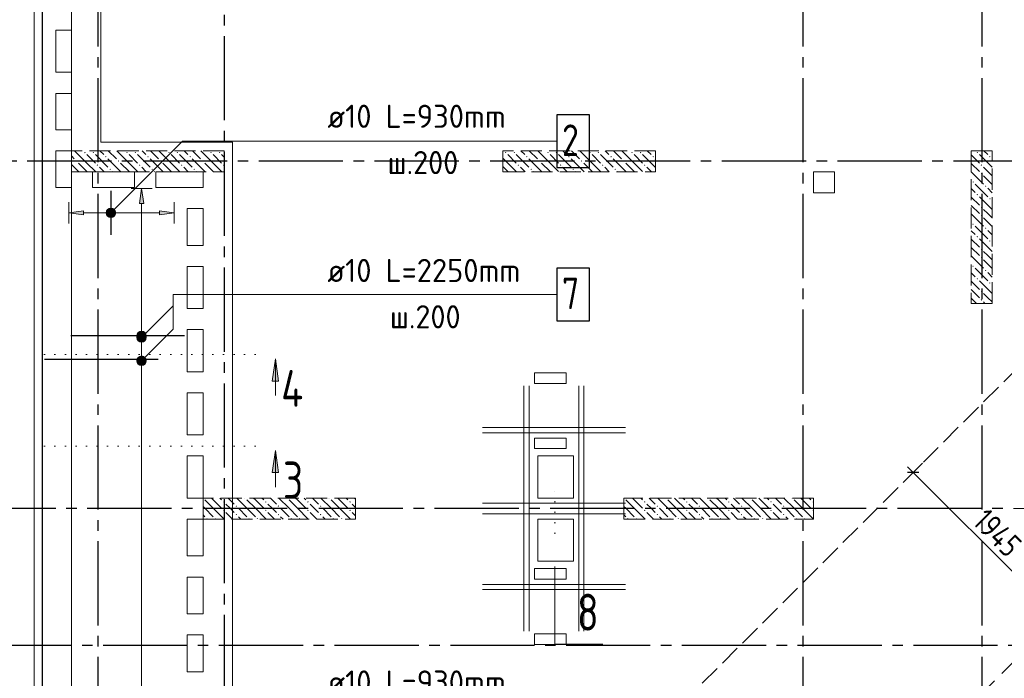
# Model space of a CAD drawing. Header units: millimetres. Extents: x 0 to 43617, y 0 to 59400.
# Tile 6 of 30: x 7182 to 16538, y 24218 to 30475. Entities that reach past the tile are written whole.
import ezdxf

# ---------------------------------------------------------------- set-up
doc = ezdxf.new("R2010")
doc.units = ezdxf.units.MM
for name, pattern in [('______2', [270, 200, -70]), ('______5', [1100, 800, -100, 100, -100]), ('______9', [100, 0, -100])]:
    doc.linetypes.add(name, pattern=pattern)
for name, color, linetype, lineweight in [('Standard', 7, 'Continuous', 25), ('ЖБ Пилон', 180, 'Continuous', 25), ('Обрамление П-обр. равн.', 7, 'Continuous', 25), ('Обрамление проемов стержнями', 7, 'Continuous', 25), ('Общий01', 7, 'Continuous', 13), ('Оси', 40, '______5', 18), ('Позиционная метка линия выноска', 7, 'Continuous', 13), ('Позиционная метка номер позиции', 7, 'Continuous', 13), ('Примечания', 7, 'Continuous', 25), ('Сечения символ', 7, 'Continuous', 25)]:
    doc.layers.add(name, color=color, linetype=linetype, lineweight=lineweight)
doc.layers.add('ЖБ Перекрытие верхний уровень', color=7, linetype='Continuous', lineweight=25, true_color=0xe0e0ff)
doc.styles.add('GOST 2.304-81', font='txt')
doc.styles.add('ISOCPEUR', font='txt')

msp = doc.modelspace()

# ---------------------------------------------------------------- hatches: boundary and pattern name
at = {"layer": 'ЖБ Пилон', "linetype": 'Continuous', "lineweight": 18, "transparency": 33554687}
for points in [[(7794.5, 29213.1), (7801, 29219.6), (7807.5, 29213.1), (7801, 29206.6)], [(7874.5, 29213.1), (7881, 29219.6), (7887.5, 29213.1), (7881, 29206.6)], [(8194.5, 29213.1), (8201, 29219.6), (8207.5, 29213.1), (8201, 29206.6)], [(8274.5, 29213.1), (8281, 29219.6), (8287.5, 29213.1), (8281, 29206.6)], [(8594.5, 29213.1), (8601, 29219.6), (8607.5, 29213.1), (8601, 29206.6)], [(8674.5, 29213.1), (8681, 29219.6), (8687.5, 29213.1), (8681, 29206.6)], [(8994.5, 29213.1), (9001, 29219.6), (9007.5, 29213.1), (9001, 29206.6)], [(9074.5, 29213.1), (9081, 29219.6), (9087.5, 29213.1), (9081, 29206.6)], [(11794.5, 29213.1), (11801, 29219.6), (11807.5, 29213.1), (11801, 29206.6)], [(11874.5, 29213.1), (11881, 29219.6), (11887.5, 29213.1), (11881, 29206.6)], [(12194.5, 29213.1), (12201, 29219.6), (12207.5, 29213.1), (12201, 29206.6)], [(12274.5, 29213.1), (12281, 29219.6), (12287.5, 29213.1), (12281, 29206.6)], [(12594.5, 29213.1), (12601, 29219.6), (12607.5, 29213.1), (12601, 29206.6)], [(12674.5, 29213.1), (12681, 29219.6), (12687.5, 29213.1), (12681, 29206.6)], [(12994.5, 29213.1), (13001, 29219.6), (13007.5, 29213.1), (13001, 29206.6)], [(13074.5, 29213.1), (13081, 29219.6), (13087.5, 29213.1), (13081, 29206.6)], [(16274.5, 29213.1), (16281, 29219.6), (16287.5, 29213.1), (16281, 29206.6)], [(7714.5, 29133.1), (7721, 29139.6), (7727.5, 29133.1), (7721, 29126.6)], [(7914.5, 29093.1), (7921, 29099.6), (7927.5, 29093.1), (7921, 29086.6)], [(7994.5, 29173.1), (8001, 29179.6), (8007.5, 29173.1), (8001, 29166.6)], [(8114.5, 29133.1), (8121, 29139.6), (8127.5, 29133.1), (8121, 29126.6)], [(8314.5, 29093.1), (8321, 29099.6), (8327.5, 29093.1), (8321, 29086.6)], [(8394.5, 29173.1), (8401, 29179.6), (8407.5, 29173.1), (8401, 29166.6)], [(8514.5, 29133.1), (8521, 29139.6), (8527.5, 29133.1), (8521, 29126.6)], [(8714.5, 29093.1), (8721, 29099.6), (8727.5, 29093.1), (8721, 29086.6)], [(8794.5, 29173.1), (8801, 29179.6), (8807.5, 29173.1), (8801, 29166.6)], [(8914.5, 29133.1), (8921, 29139.6), (8927.5, 29133.1), (8921, 29126.6)], [(9114.5, 29093.1), (9121, 29099.6), (9124, 29096.6), (9124, 29089.7), (9121, 29086.6)], [(11914.5, 29093.1), (11921, 29099.6), (11927.5, 29093.1), (11921, 29086.6)], [(11994.5, 29173.1), (12001, 29179.6), (12007.5, 29173.1), (12001, 29166.6)], [(12114.5, 29133.1), (12121, 29139.6), (12127.5, 29133.1), (12121, 29126.6)], [(12314.5, 29093.1), (12321, 29099.6), (12327.5, 29093.1), (12321, 29086.6)], [(12394.5, 29173.1), (12401, 29179.6), (12407.5, 29173.1), (12401, 29166.6)], [(12514.5, 29133.1), (12521, 29139.6), (12527.5, 29133.1), (12521, 29126.6)], [(12714.5, 29093.1), (12721, 29099.6), (12727.5, 29093.1), (12721, 29086.6)], [(12794.5, 29173.1), (12801, 29179.6), (12807.5, 29173.1), (12801, 29166.6)], [(12914.5, 29133.1), (12921, 29139.6), (12927.5, 29133.1), (12921, 29126.6)], [(13114.5, 29093.1), (13121, 29099.6), (13127.5, 29093.1), (13121, 29086.6)], [(13194.5, 29173.1), (13201, 29179.6), (13207.5, 29173.1), (13201, 29166.6)], [(16314.5, 29093.1), (16321, 29099.6), (16327.5, 29093.1), (16321, 29086.6)], [(16394.5, 29173.1), (16401, 29179.6), (16407.5, 29173.1), (16401, 29166.6)], [(8034.5, 29053.1), (8041, 29059.6), (8047.4, 29053.1), (8041, 29046.6)], [(8434.5, 29053.1), (8441, 29059.6), (8447.4, 29053.1), (8441, 29046.6)], [(8834.5, 29053.1), (8841, 29059.6), (8847.4, 29053.1), (8841, 29046.6)], [(12034.5, 29053.1), (12041, 29059.6), (12047.4, 29053.1), (12041, 29046.6)], [(12434.5, 29053.1), (12441, 29059.6), (12447.4, 29053.1), (12441, 29046.6)], [(12834.5, 29053.1), (12841, 29059.6), (12847.4, 29053.1), (12841, 29046.6)], [(16314.5, 29013.1), (16321, 29019.6), (16327.5, 29013.1), (16321, 29006.6)], [(16234.5, 28933.1), (16240.9, 28939.6), (16247.4, 28933.1), (16240.9, 28926.6)], [(16274.5, 28813.1), (16281, 28819.6), (16287.5, 28813.1), (16281, 28806.6)], [(16354.4, 28893.1), (16360.9, 28899.6), (16367.4, 28893.1), (16360.9, 28886.6)], [(16394.5, 28773.1), (16401, 28779.6), (16407.5, 28773.1), (16401, 28766.6)], [(16314.5, 28693.1), (16321, 28699.6), (16327.5, 28693.1), (16321, 28686.6)], [(16234.5, 28533.1), (16240.9, 28539.6), (16247.4, 28533.1), (16240.9, 28526.6)], [(16314.5, 28613.1), (16321, 28619.6), (16327.5, 28613.1), (16321, 28606.6)], [(16354.4, 28493.1), (16360.9, 28499.6), (16367.4, 28493.1), (16360.9, 28486.6)], [(16274.5, 28413.1), (16281, 28419.6), (16287.5, 28413.1), (16281, 28406.6)], [(16394.5, 28373.1), (16401, 28379.6), (16407.5, 28373.1), (16401, 28366.6)], [(16314.5, 28293.1), (16321, 28299.6), (16327.5, 28293.1), (16321, 28286.6)], [(16314.5, 28213.1), (16321, 28219.6), (16327.5, 28213.1), (16321, 28206.6)], [(16234.5, 28133.1), (16240.9, 28139.6), (16247.4, 28133.1), (16240.9, 28126.6)], [(16354.4, 28093.1), (16360.9, 28099.6), (16367.4, 28093.1), (16360.9, 28086.6)], [(16274.5, 28013.1), (16281, 28019.6), (16287.5, 28013.1), (16281, 28006.6)], [(16394.5, 27973.1), (16401, 27979.6), (16407.5, 27973.1), (16401, 27966.6)], [(16314.5, 27893.1), (16321, 27899.6), (16327.5, 27893.1), (16321, 27886.6)], [(16314.5, 27813.1), (16321, 27819.6), (16327.5, 27813.1), (16321, 27806.6)], [(8924.3, 25930), (8924, 25929.7), (8924, 25930)], [(9324.3, 25930), (9321, 25926.6), (9317.6, 25930)], [(9724.3, 25930), (9721, 25926.6), (9717.6, 25930)], [(10124.3, 25930), (10121, 25926.6), (10117.6, 25930)], [(12924.3, 25930), (12924, 25929.7), (12924, 25930)], [(13324.3, 25930), (13321, 25926.6), (13317.6, 25930)], [(13724.3, 25930), (13721, 25926.6), (13717.6, 25930)], [(14124.3, 25930), (14121, 25926.6), (14117.6, 25930)], [(14524.3, 25930), (14521, 25926.6), (14517.6, 25930)], [(9114.5, 25893.1), (9121, 25899.6), (9127.5, 25893.1), (9121, 25886.6)], [(9234.5, 25853.1), (9241, 25859.6), (9247.4, 25853.1), (9241, 25846.6)], [(9514.5, 25893.1), (9521, 25899.6), (9527.5, 25893.1), (9521, 25886.6)], [(9634.5, 25853.1), (9641, 25859.6), (9647.4, 25853.1), (9641, 25846.6)], [(9914.5, 25893.1), (9921, 25899.6), (9927.5, 25893.1), (9921, 25886.6)], [(10034.5, 25853.1), (10041, 25859.6), (10047.4, 25853.1), (10041, 25846.6)], [(10314.5, 25893.1), (10321, 25899.6), (10327.5, 25893.1), (10321, 25886.6)], [(13114.5, 25893.1), (13121, 25899.6), (13127.5, 25893.1), (13121, 25886.6)], [(13234.5, 25853.1), (13241, 25859.6), (13247.4, 25853.1), (13241, 25846.6)], [(13514.5, 25893.1), (13521, 25899.6), (13527.5, 25893.1), (13521, 25886.6)], [(13634.5, 25853.1), (13641, 25859.6), (13647.4, 25853.1), (13641, 25846.6)], [(13914.5, 25893.1), (13921, 25899.6), (13927.5, 25893.1), (13921, 25886.6)], [(14034.5, 25853.1), (14041, 25859.6), (14047.4, 25853.1), (14041, 25846.6)], [(14314.5, 25893.1), (14321, 25899.6), (14327.5, 25893.1), (14321, 25886.6)], [(14434.5, 25853.1), (14441, 25859.6), (14447.4, 25853.1), (14441, 25846.6)], [(14714.5, 25893.1), (14721, 25899.6), (14724, 25896.6), (14724, 25889.7), (14721, 25886.6)], [(8954.5, 25733.1), (8960.9, 25739.6), (8967.4, 25733.1), (8964.3, 25730), (8957.6, 25730)], [(9034.5, 25733.1), (9041, 25739.6), (9047.4, 25733.1), (9044.3, 25730), (9037.6, 25730)], [(9114.5, 25813.1), (9121, 25819.6), (9127.5, 25813.1), (9121, 25806.6)], [(9234.5, 25773.1), (9241, 25779.6), (9247.4, 25773.1), (9241, 25766.6)], [(9354.5, 25733.1), (9360.9, 25739.6), (9367.4, 25733.1), (9364.3, 25730), (9357.6, 25730)], [(9434.5, 25733.1), (9441, 25739.6), (9447.4, 25733.1), (9444.3, 25730), (9437.6, 25730)], [(9514.5, 25813.1), (9521, 25819.6), (9527.5, 25813.1), (9521, 25806.6)], [(9634.5, 25773.1), (9641, 25779.6), (9647.4, 25773.1), (9641, 25766.6)], [(9754.5, 25733.1), (9760.9, 25739.6), (9767.4, 25733.1), (9764.3, 25730), (9757.6, 25730)], [(9834.5, 25733.1), (9841, 25739.6), (9847.4, 25733.1), (9844.3, 25730), (9837.6, 25730)], [(9914.5, 25813.1), (9921, 25819.6), (9927.5, 25813.1), (9921, 25806.6)], [(10034.5, 25773.1), (10041, 25779.6), (10047.4, 25773.1), (10041, 25766.6)], [(10154.5, 25733.1), (10160.9, 25739.6), (10167.4, 25733.1), (10164.3, 25730), (10157.6, 25730)], [(10234.5, 25733.1), (10241, 25739.6), (10247.4, 25733.1), (10244.3, 25730), (10237.6, 25730)], [(10314.5, 25813.1), (10321, 25819.6), (10327.5, 25813.1), (10321, 25806.6)], [(12954.4, 25733.1), (12960.9, 25739.6), (12967.4, 25733.1), (12964.3, 25730), (12957.6, 25730)], [(13034.5, 25733.1), (13041, 25739.6), (13047.4, 25733.1), (13044.3, 25730), (13037.6, 25730)], [(13114.5, 25813.1), (13121, 25819.6), (13127.5, 25813.1), (13121, 25806.6)], [(13234.5, 25773.1), (13241, 25779.6), (13247.4, 25773.1), (13241, 25766.6)], [(13354.4, 25733.1), (13360.9, 25739.6), (13367.4, 25733.1), (13364.3, 25730), (13357.6, 25730)], [(13434.5, 25733.1), (13441, 25739.6), (13447.4, 25733.1), (13444.3, 25730), (13437.6, 25730)], [(13514.5, 25813.1), (13521, 25819.6), (13527.5, 25813.1), (13521, 25806.6)], [(13634.5, 25773.1), (13641, 25779.6), (13647.4, 25773.1), (13641, 25766.6)], [(13754.4, 25733.1), (13760.9, 25739.6), (13767.4, 25733.1), (13764.3, 25730), (13757.6, 25730)], [(13834.5, 25733.1), (13841, 25739.6), (13847.4, 25733.1), (13844.3, 25730), (13837.6, 25730)], [(13914.5, 25813.1), (13921, 25819.6), (13927.5, 25813.1), (13921, 25806.6)], [(14034.5, 25773.1), (14041, 25779.6), (14047.4, 25773.1), (14041, 25766.6)], [(14154.4, 25733.1), (14160.9, 25739.6), (14167.4, 25733.1), (14164.3, 25730), (14157.6, 25730)], [(14234.5, 25733.1), (14241, 25739.6), (14247.4, 25733.1), (14244.3, 25730), (14237.6, 25730)], [(14314.5, 25813.1), (14321, 25819.6), (14327.5, 25813.1), (14321, 25806.6)], [(14434.5, 25773.1), (14441, 25779.6), (14447.4, 25773.1), (14441, 25766.6)], [(14554.4, 25733.1), (14560.9, 25739.6), (14567.4, 25733.1), (14564.3, 25730), (14557.6, 25730)], [(14634.5, 25733.1), (14641, 25739.6), (14647.4, 25733.1), (14644.3, 25730), (14637.6, 25730)], [(14714.5, 25813.1), (14721, 25819.6), (14724, 25816.6), (14724, 25809.7), (14721, 25806.6)]]:
    msp.add_hatch(color=7, dxfattribs=at).paths.add_polyline_path(points, flags=16)
at = {"layer": 'Обрамление П-обр. равн.', "linetype": 'Continuous', "lineweight": 13, "transparency": 33554687}
for points in [[(8360.1, 28730), (8340.1, 28870), (8320, 28730)], [(8010.3, 28617.5), (8010.3, 28662.5), (8004, 28640)], [(8010.3, 28662.5), (8026.5, 28601.3), (8026.5, 28678.7)], [(8010.3, 28662.5), (8010.3, 28617.5), (8026.5, 28601.3)], [(8026.5, 28678.7), (8049, 28595), (8049, 28685)], [(8026.5, 28678.7), (8026.5, 28601.3), (8049, 28595)], [(8049, 28685), (8049, 28595), (8071.5, 28601.3)], [(8049, 28685), (8071.5, 28601.3), (8071.5, 28678.7)], [(8071.5, 28678.7), (8071.5, 28601.3), (8087.7, 28617.5)], [(8071.5, 28678.7), (8087.7, 28617.5), (8087.7, 28662.5)], [(8087.7, 28662.5), (8087.7, 28617.5), (8094, 28640)], [(8509, 28620), (8649, 28640), (8509, 28660)], [(8301.3, 27492.5), (8378.7, 27492.5), (8362.6, 27508.7)], [(8301.3, 27492.5), (8362.6, 27508.7), (8317.6, 27508.7)], [(8317.6, 27508.7), (8362.6, 27508.7), (8340.1, 27515)], [(8295.1, 27470), (8385.1, 27470), (8378.7, 27492.5)], [(8295.1, 27470), (8378.7, 27492.5), (8301.3, 27492.5)], [(8301.3, 27447.5), (8385.1, 27470), (8295.1, 27470)], [(8301.3, 27447.5), (8378.7, 27447.5), (8385.1, 27470)], [(8317.6, 27431.3), (8378.7, 27447.5), (8301.3, 27447.5)], [(8317.6, 27431.3), (8362.6, 27431.3), (8378.7, 27447.5)], [(8362.6, 27431.3), (8317.6, 27431.3), (8340.1, 27425)]]:
    msp.add_hatch(color=7, dxfattribs=at).paths.add_polyline_path(points)
msp.add_hatch(color=7, dxfattribs=at).paths.add_polyline_path([(7789, 28620), (7649, 28640), (7789, 28660)], flags=16)
at = {"layer": 'Позиционная метка номер позиции', "linetype": 'Continuous', "lineweight": 13, "transparency": 33554687}
for points in [[(8005.7, 28651.5), (8080.8, 28608.2), (8017.2, 28671.8)], [(8005.7, 28628.6), (8060.4, 28596.7), (8005.7, 28651.5)], [(8005.7, 28651.5), (8060.4, 28596.7), (8080.8, 28608.2)], [(8017.2, 28671.8), (8092.3, 28628.6), (8037.5, 28683.3)], [(8017.2, 28671.8), (8080.8, 28608.2), (8092.3, 28628.6)], [(8037.5, 28683.3), (8092.3, 28628.6), (8092.3, 28651.5)], [(8037.5, 28683.3), (8092.3, 28651.5), (8060.4, 28683.3)], [(8060.4, 28683.3), (8092.3, 28651.5), (8080.8, 28671.8)], [(8037.5, 28596.7), (8005.7, 28628.6), (8017.2, 28608.2)], [(8005.7, 28628.6), (8037.5, 28596.7), (8060.4, 28596.7)], [(8296.8, 27466.5), (8371.9, 27423.2), (8308.2, 27486.8)], [(8296.8, 27443.6), (8351.5, 27411.7), (8296.8, 27466.5)], [(8296.8, 27466.5), (8351.5, 27411.7), (8371.9, 27423.2)], [(8328.6, 27411.7), (8296.8, 27443.6), (8308.2, 27423.2)], [(8296.8, 27443.6), (8328.6, 27411.7), (8351.5, 27411.7)], [(8308.2, 27486.8), (8383.3, 27443.6), (8328.6, 27498.3)], [(8308.2, 27486.8), (8371.9, 27423.2), (8383.3, 27443.6)], [(8328.6, 27498.3), (8383.3, 27443.6), (8383.3, 27466.5)], [(8328.6, 27498.3), (8383.3, 27466.5), (8351.5, 27498.3)], [(8351.5, 27498.3), (8383.3, 27466.5), (8371.9, 27486.8)], [(8296.8, 27246.5), (8371.9, 27203.2), (8308.2, 27266.8)], [(8296.8, 27223.6), (8351.5, 27191.7), (8296.8, 27246.5)], [(8296.8, 27246.5), (8351.5, 27191.7), (8371.9, 27203.2)], [(8308.2, 27266.8), (8383.3, 27223.6), (8328.6, 27278.3)], [(8308.2, 27266.8), (8371.9, 27203.2), (8383.3, 27223.6)], [(8328.6, 27278.3), (8383.3, 27223.6), (8383.3, 27246.5)], [(8328.6, 27278.3), (8383.3, 27246.5), (8351.5, 27278.3)], [(8351.5, 27278.3), (8383.3, 27246.5), (8371.9, 27266.8)], [(8328.6, 27191.7), (8296.8, 27223.6), (8308.2, 27203.2)], [(8296.8, 27223.6), (8328.6, 27191.7), (8351.5, 27191.7)]]:
    msp.add_hatch(color=7, dxfattribs=at).paths.add_polyline_path(points)
at = {"layer": 'Сечения символ', "linetype": 'Continuous', "lineweight": 13, "transparency": 33554687}
for points in [[(9582.2, 27041.6), (9612.2, 27251.6), (9642.2, 27041.6)], [(9582.2, 26171.6), (9612.2, 26381.6), (9642.2, 26171.6)]]:
    msp.add_hatch(color=7, dxfattribs=at).paths.add_polyline_path(points, flags=16)

# ---------------------------------------------------------------- linework, layer by layer
at = {"layer": 'Standard', "color": 7, "linetype": 'Continuous', "lineweight": 13, "transparency": 33554687}
for p, q in [((15672, 26173.5), (15619, 26226.6)), ((17048.7, 24796.8), (15672, 26173.5))]:
    msp.add_line(p, q, dxfattribs=at)
at = {"layer": 'Standard', "color": 251, "linetype": 'Continuous', "lineweight": -3, "true_color": 0x656565, "transparency": 33554687}
for q in [(15760.4, 26261.9), (15583.6, 26085.1)]:
    msp.add_line((15672, 26173.5), q, dxfattribs=at)
at = {"layer": 'Standard', "color": 7, "linetype": 'Continuous', "lineweight": 25, "transparency": 33554687}
msp.add_line((15725, 26173.5), (15619, 26173.5), dxfattribs=at)
at = {"layer": 'Standard', "color": 254, "linetype": 'Continuous', "lineweight": 18, "true_color": 0xc4c4ff, "transparency": 33554687}
msp.add_lwpolyline([(7319, 10025), (33145, 10025), (33145, 57291), (7319, 57291), (7319, 10025)], dxfattribs=at)
at = {"layer": 'Standard', "color": 7, "linetype": 'Continuous', "lineweight": 25, "transparency": 33554687}
msp.add_lwpolyline([(7394, 10100), (33074, 10100), (33074, 57220), (7394, 57220), (7394, 10100)], dxfattribs=at)
at = {"layer": 'Standard', "color": 7, "linetype": 'Continuous', "lineweight": 13, "transparency": 33554687}
msp.add_lwpolyline([(7674, 10380), (33074, 10380), (33074, 57220), (7674, 57220), (7674, 10380)], dxfattribs=at)
at = {"layer": 'ЖБ Перекрытие верхний уровень', "color": 7, "linetype": 'Continuous', "lineweight": 18, "transparency": 33554687}
for p, q in [((7394, 57220), (7394, 28680)), ((7524, 29975), (7524, 30375)), ((7524, 30375), (7674, 30375)), ((7674, 30375), (7674, 29975)), ((7674, 29975), (7524, 29975)), ((7524, 29430), (7524, 29775)), ((7524, 29775), (7674, 29775)), ((7674, 29775), (7674, 29430)), ((7674, 29430), (7524, 29430)), ((7524, 29230), (7674, 29230)), ((7524, 28880), (7524, 29230)), ((7674, 29230), (7674, 28880)), ((7874, 28880), (7874, 29030)), ((7874, 29030), (8274, 29030)), ((8274, 29030), (8274, 28880)), ((8474, 29030), (8924, 29030)), ((8474, 28880), (8474, 29030)), ((8924, 29030), (8924, 28880)), ((14924, 29030), (14724, 29030)), ((14724, 29030), (14724, 28830)), ((14924, 28830), (14924, 29030)), ((7674, 28880), (7524, 28880)), ((8274, 28880), (7874, 28880)), ((8924, 28880), (8474, 28880)), ((14724, 28830), (14924, 28830)), ((7394, 28680), (7394, 20799.6)), ((8774, 28680), (8924, 28680)), ((8774, 28330), (8774, 28680)), ((8924, 28680), (8924, 28330)), ((8924, 28330), (8774, 28330)), ((8774, 27730), (8774, 28130)), ((8774, 28130), (8924, 28130)), ((8924, 28130), (8924, 27730)), ((8924, 27730), (8774, 27730)), ((8774, 27130), (8774, 27530)), ((8774, 27530), (8924, 27530)), ((8924, 27530), (8924, 27130)), ((8924, 27130), (8774, 27130)), ((12374, 27120), (12074, 27120)), ((12074, 27120), (12074, 27020)), ((12374, 27020), (12374, 27120)), ((12074, 27020), (12374, 27020)), ((8774, 26530), (8774, 26930)), ((8774, 26930), (8924, 26930)), ((8924, 26930), (8924, 26530)), ((8924, 26530), (8774, 26530)), ((12374, 26500), (12074, 26500)), ((12074, 26500), (12074, 26400)), ((12374, 26400), (12374, 26500)), ((12074, 26400), (12374, 26400)), ((8774, 25930), (8774, 26330)), ((8774, 26330), (8924, 26330)), ((8924, 26330), (8924, 25930)), ((12444, 26330), (12104, 26330)), ((12104, 26330), (12104, 25930)), ((12444, 25930), (12444, 26330)), ((8924, 25930), (8774, 25930)), ((12104, 25930), (12444, 25930)), ((8774, 25730), (8924, 25730)), ((8774, 25380), (8774, 25730)), ((8924, 25730), (8924, 25380)), ((12444, 25730), (12104, 25730)), ((12104, 25730), (12104, 25330)), ((12444, 25330), (12444, 25730)), ((8924, 25380), (8774, 25380)), ((12104, 25330), (12444, 25330)), ((8774, 24830), (8774, 25180)), ((8774, 25180), (8924, 25180)), ((8924, 25180), (8924, 24830)), ((12374, 25260), (12074, 25260)), ((12074, 25260), (12074, 25160)), ((12374, 25160), (12374, 25260)), ((12074, 25160), (12374, 25160)), ((8924, 24830), (8774, 24830)), ((8774, 24280), (8774, 24630)), ((8774, 24630), (8924, 24630)), ((8924, 24630), (8924, 24280)), ((12374, 24640), (12074, 24640)), ((12074, 24640), (12074, 24540)), ((12374, 24540), (12374, 24640)), ((12074, 24540), (12374, 24540)), ((8924, 24280), (8774, 24280))]:
    msp.add_line(p, q, dxfattribs=at)
at = {"layer": 'ЖБ Пилон', "color": 253, "linetype": '______2', "lineweight": 13, "true_color": 0xa0a0a0, "transparency": 33554687}
for p, q in [((9124, 29230), (7674, 29230)), ((7674, 29230), (7674, 29030)), ((9124, 29030), (9124, 29230)), ((13224, 29230), (11774, 29230)), ((11774, 29230), (11774, 29030)), ((13224, 29030), (13224, 29230)), ((16224, 29230), (16224, 27780)), ((16424, 29230), (16224, 29230)), ((16424, 27780), (16424, 29230)), ((7674, 29030), (9124, 29030)), ((11774, 29030), (13224, 29030)), ((16224, 27780), (16424, 27780)), ((10374, 25930), (8924, 25930)), ((8924, 25930), (8924, 25730)), ((10374, 25730), (10374, 25930)), ((14724, 25930), (12924, 25930)), ((12924, 25930), (12924, 25730)), ((14724, 25730), (14724, 25930)), ((8924, 25730), (10374, 25730)), ((12924, 25730), (14724, 25730))]:
    msp.add_line(p, q, dxfattribs=at)
at = {"layer": 'ЖБ Пилон', "color": 9, "linetype": 'Continuous', "lineweight": 18, "true_color": 0xc7c7c7, "transparency": 33554687}
for p, q in [((7821, 29113.1), (7704.1, 29230)), ((7821, 29193.1), (7901, 29113.1)), ((7901, 29193.1), (8021, 29073.1)), ((7944.1, 29230), (7981, 29193.1)), ((8024.1, 29230), (8101, 29153.1)), ((8221, 29113.1), (8104.1, 29230)), ((8221, 29193.1), (8301, 29113.1)), ((8301, 29193.1), (8421, 29073.1)), ((8344.1, 29230), (8381, 29193.1)), ((8424.1, 29230), (8501, 29153.1)), ((8621, 29113.1), (8504.1, 29230)), ((8621, 29193.1), (8701, 29113.1)), ((8701, 29193.1), (8821, 29073.1)), ((8744.1, 29230), (8781, 29193.1)), ((8824.1, 29230), (8901, 29153.1)), ((9021, 29113.1), (8904.1, 29230)), ((9021, 29193.1), (9101, 29113.1)), ((9101, 29193.1), (9124, 29170.1)), ((11821, 29193.1), (11901, 29113.1)), ((11901, 29193.1), (12021, 29073.1)), ((11944.1, 29230), (11981, 29193.1)), ((12024.1, 29230), (12101, 29153.1)), ((12221, 29113.1), (12104.1, 29230)), ((12221, 29193.1), (12301, 29113.1)), ((12301, 29193.1), (12421, 29073.1)), ((12344.1, 29230), (12381, 29193.1)), ((12424.1, 29230), (12501, 29153.1)), ((12621, 29113.1), (12504.1, 29230)), ((12621, 29193.1), (12701, 29113.1)), ((12701, 29193.1), (12821, 29073.1)), ((12744.1, 29230), (12781, 29193.1)), ((12824.1, 29230), (12901, 29153.1)), ((13021, 29113.1), (12904.1, 29230)), ((13021, 29193.1), (13101, 29113.1)), ((13101, 29193.1), (13221, 29073.1)), ((13144.1, 29230), (13181, 29193.1)), ((16301, 29193.1), (16421, 29073.1)), ((16344.1, 29230), (16381, 29193.1)), ((7674, 29180.1), (7701, 29153.1)), ((7741, 29033.1), (7674, 29100.1)), ((7741, 29113.1), (7821, 29033.1)), ((7821, 29113.1), (7901, 29033.1)), ((8141, 29033.1), (8021, 29153.1)), ((8141, 29113.1), (8221, 29033.1)), ((8221, 29113.1), (8301, 29033.1)), ((8541, 29033.1), (8421, 29153.1)), ((8541, 29113.1), (8621, 29033.1)), ((8621, 29113.1), (8701, 29033.1)), ((8941, 29033.1), (8821, 29153.1)), ((8941, 29113.1), (9021, 29033.1)), ((9021, 29113.1), (9101, 29033.1)), ((11821, 29113.1), (11774, 29160.1)), ((11821, 29113.1), (11901, 29033.1)), ((12141, 29033.1), (12021, 29153.1)), ((12141, 29113.1), (12221, 29033.1)), ((12221, 29113.1), (12301, 29033.1)), ((12541, 29033.1), (12421, 29153.1)), ((12541, 29113.1), (12621, 29033.1)), ((12621, 29113.1), (12701, 29033.1)), ((12941, 29033.1), (12821, 29153.1)), ((12941, 29113.1), (13021, 29033.1)), ((13021, 29113.1), (13101, 29033.1)), ((13224, 29150.1), (13221, 29153.1)), ((16224, 29190.1), (16301, 29113.1)), ((16224, 29110.1), (16301, 29033.1)), ((16424, 29150.1), (16421, 29153.1)), ((7741, 29033.1), (7744.1, 29030)), ((7821, 29033.1), (7824.1, 29030)), ((7981, 29033.1), (7941, 29073.1)), ((7984.1, 29030), (7981, 29033.1)), ((8060.9, 29033.1), (8064.1, 29030)), ((8141, 29033.1), (8144.1, 29030)), ((8221, 29033.1), (8224.1, 29030)), ((8381, 29033.1), (8341, 29073.1)), ((8384.1, 29030), (8381, 29033.1)), ((8460.9, 29033.1), (8464.1, 29030)), ((8541, 29033.1), (8544.1, 29030)), ((8621, 29033.1), (8624.1, 29030)), ((8781, 29033.1), (8741, 29073.1)), ((8784.1, 29030), (8781, 29033.1)), ((8860.9, 29033.1), (8864.1, 29030)), ((8941, 29033.1), (8944.1, 29030)), ((9021, 29033.1), (9024.1, 29030)), ((11774, 29080.1), (11821, 29033.1)), ((11821, 29033.1), (11824.1, 29030)), ((11981, 29033.1), (11941, 29073.1)), ((11984.1, 29030), (11981, 29033.1)), ((12060.9, 29033.1), (12064.1, 29030)), ((12141, 29033.1), (12144.1, 29030)), ((12221, 29033.1), (12224.1, 29030)), ((12381, 29033.1), (12341, 29073.1)), ((12384.1, 29030), (12381, 29033.1)), ((12460.9, 29033.1), (12464.1, 29030)), ((12541, 29033.1), (12544.1, 29030)), ((12621, 29033.1), (12624.1, 29030)), ((12781, 29033.1), (12741, 29073.1)), ((12784.1, 29030), (12781, 29033.1)), ((12860.9, 29033.1), (12864.1, 29030)), ((12941, 29033.1), (12944.1, 29030)), ((13021, 29033.1), (13024.1, 29030)), ((13181, 29033.1), (13141, 29073.1)), ((13184.1, 29030), (13181, 29033.1)), ((16224, 29030.1), (16340.9, 28913.1)), ((16381, 29033.1), (16340.9, 29073.1)), ((16421, 28993.1), (16381, 29033.1)), ((16260.9, 28913.1), (16381, 28793.1)), ((16340.9, 28993.1), (16424, 28910.1)), ((16260.9, 28833.1), (16224, 28870.1)), ((16381, 28873.1), (16424, 28830.1)), ((16224, 28790.1), (16301, 28713.1)), ((16301, 28793.1), (16421, 28673.1)), ((16424, 28750.1), (16421, 28753.1)), ((16224, 28710.1), (16301, 28633.1)), ((16224, 28630.1), (16340.9, 28513.1)), ((16381, 28633.1), (16340.9, 28673.1)), ((16421, 28593.1), (16381, 28633.1)), ((16340.9, 28593.1), (16424, 28510.1)), ((16260.9, 28433.1), (16224, 28470.1)), ((16260.9, 28513.1), (16381, 28393.1)), ((16381, 28473.1), (16424, 28430.1)), ((16224, 28390.1), (16301, 28313.1)), ((16301, 28393.1), (16421, 28273.1)), ((16424, 28350.1), (16421, 28353.1)), ((16224, 28310.1), (16301, 28233.1)), ((16381, 28233.1), (16340.9, 28273.1)), ((16224, 28230.1), (16340.9, 28113.1)), ((16340.9, 28193.1), (16424, 28110.1)), ((16421, 28193.1), (16381, 28233.1)), ((16260.9, 28033.1), (16224, 28070.1)), ((16260.9, 28113.1), (16381, 27993.1)), ((16381, 28073.1), (16424, 28030.1)), ((16224, 27990.1), (16301, 27913.1)), ((16301, 27993.1), (16421, 27873.1)), ((16224, 27910.1), (16301, 27833.1)), ((16424, 27950.1), (16421, 27953.1)), ((16224, 27830.1), (16274.1, 27780)), ((16381, 27833.1), (16340.9, 27873.1)), ((16340.9, 27793.1), (16354.1, 27780)), ((16421, 27793.1), (16381, 27833.1)), ((9021, 25913.1), (9004.1, 25930)), ((9084.1, 25930), (9101, 25913.1)), ((9164.1, 25930), (9221, 25873.1)), ((9341, 25833.1), (9244.1, 25930)), ((9421, 25913.1), (9404.1, 25930)), ((9484.1, 25930), (9501, 25913.1)), ((9564.1, 25930), (9621, 25873.1)), ((9741, 25833.1), (9644.1, 25930)), ((9821, 25913.1), (9804.1, 25930)), ((9884.1, 25930), (9901, 25913.1)), ((9964.1, 25930), (10021, 25873.1)), ((10141, 25833.1), (10044.1, 25930)), ((10221, 25913.1), (10204.1, 25930)), ((10284.1, 25930), (10301, 25913.1)), ((10364.1, 25930), (10374, 25920.1)), ((13021, 25913.1), (13004.1, 25930)), ((13084.1, 25930), (13101, 25913.1)), ((13164.1, 25930), (13221, 25873.1)), ((13341, 25833.1), (13244.1, 25930)), ((13421, 25913.1), (13404.1, 25930)), ((13484.1, 25930), (13501, 25913.1)), ((13564.1, 25930), (13621, 25873.1)), ((13741, 25833.1), (13644.1, 25930)), ((13821, 25913.1), (13804.1, 25930)), ((13884.1, 25930), (13901, 25913.1)), ((13964.1, 25930), (14021, 25873.1)), ((14141, 25833.1), (14044.1, 25930)), ((14221, 25913.1), (14204.1, 25930)), ((14284.1, 25930), (14301, 25913.1)), ((14364.1, 25930), (14421, 25873.1)), ((14541, 25833.1), (14444.1, 25930)), ((14621, 25913.1), (14604.1, 25930)), ((14684.1, 25930), (14701, 25913.1)), ((8941, 25833.1), (8924, 25850.1)), ((8941, 25913.1), (9021, 25833.1)), ((8941, 25833.1), (9021, 25753.1)), ((9021, 25913.1), (9101, 25833.1)), ((9021, 25833.1), (9124.1, 25730)), ((9181, 25833.1), (9141, 25873.1)), ((9221, 25793.1), (9181, 25833.1)), ((9260.9, 25833.1), (9341, 25753.1)), ((9341, 25913.1), (9421, 25833.1)), ((9341, 25833.1), (9421, 25753.1)), ((9421, 25913.1), (9501, 25833.1)), ((9421, 25833.1), (9524.1, 25730)), ((9581, 25833.1), (9541, 25873.1)), ((9621, 25793.1), (9581, 25833.1)), ((9660.9, 25833.1), (9741, 25753.1)), ((9741, 25913.1), (9821, 25833.1)), ((9741, 25833.1), (9821, 25753.1)), ((9821, 25913.1), (9901, 25833.1)), ((9821, 25833.1), (9924.1, 25730)), ((9981, 25833.1), (9941, 25873.1)), ((10021, 25793.1), (9981, 25833.1)), ((10060.9, 25833.1), (10141, 25753.1)), ((10141, 25913.1), (10221, 25833.1)), ((10141, 25833.1), (10221, 25753.1)), ((10221, 25913.1), (10301, 25833.1)), ((10221, 25833.1), (10324.1, 25730)), ((10374, 25840.1), (10341, 25873.1)), ((12941, 25833.1), (12924, 25850.1)), ((12941, 25913.1), (13021, 25833.1)), ((12941, 25833.1), (13021, 25753.1)), ((13021, 25913.1), (13101, 25833.1)), ((13021, 25833.1), (13124.1, 25730)), ((13181, 25833.1), (13141, 25873.1)), ((13221, 25793.1), (13181, 25833.1)), ((13260.9, 25833.1), (13341, 25753.1)), ((13341, 25913.1), (13421, 25833.1)), ((13341, 25833.1), (13421, 25753.1)), ((13421, 25913.1), (13501, 25833.1)), ((13421, 25833.1), (13524.1, 25730)), ((13581, 25833.1), (13541, 25873.1)), ((13621, 25793.1), (13581, 25833.1)), ((13660.9, 25833.1), (13741, 25753.1)), ((13741, 25913.1), (13821, 25833.1)), ((13741, 25833.1), (13821, 25753.1)), ((13821, 25913.1), (13901, 25833.1)), ((13821, 25833.1), (13924.1, 25730)), ((13981, 25833.1), (13941, 25873.1)), ((14021, 25793.1), (13981, 25833.1)), ((14060.9, 25833.1), (14141, 25753.1)), ((14141, 25913.1), (14221, 25833.1)), ((14141, 25833.1), (14221, 25753.1)), ((14221, 25913.1), (14301, 25833.1)), ((14221, 25833.1), (14324.1, 25730)), ((14381, 25833.1), (14341, 25873.1)), ((14421, 25793.1), (14381, 25833.1)), ((14460.9, 25833.1), (14541, 25753.1)), ((14541, 25913.1), (14621, 25833.1)), ((14541, 25833.1), (14621, 25753.1)), ((14621, 25913.1), (14701, 25833.1)), ((14621, 25833.1), (14724, 25730.1)), ((8924, 25770.1), (8941, 25753.1)), ((9141, 25793.1), (9204.1, 25730)), ((9260.9, 25753.1), (9284.1, 25730)), ((9541, 25793.1), (9604.1, 25730)), ((9660.9, 25753.1), (9684.1, 25730)), ((9941, 25793.1), (10004.1, 25730)), ((10060.9, 25753.1), (10084.1, 25730)), ((10341, 25793.1), (10374, 25760.1)), ((12924, 25770.1), (12941, 25753.1)), ((13141, 25793.1), (13204.1, 25730)), ((13260.9, 25753.1), (13284.1, 25730)), ((13541, 25793.1), (13604.1, 25730)), ((13660.9, 25753.1), (13684.1, 25730)), ((13941, 25793.1), (14004.1, 25730)), ((14060.9, 25753.1), (14084.1, 25730)), ((14341, 25793.1), (14404.1, 25730)), ((14460.9, 25753.1), (14484.1, 25730))]:
    msp.add_line(p, q, dxfattribs=at)
at = {"layer": 'Обрамление П-обр. равн.', "color": 7, "linetype": 'Continuous', "lineweight": 25, "transparency": 33554687}
for p, q in [((8049, 28850), (8049, 28430)), ((8749, 27470), (7669, 27470)), ((7419, 27250), (8499, 27250))]:
    msp.add_line(p, q, dxfattribs=at)
at = {"layer": 'Обрамление П-обр. равн.', "color": 251, "linetype": 'Continuous', "lineweight": 13, "true_color": 0x494949, "transparency": 33554687}
for p, q in [((8340.1, 28870), (8240.1, 28870)), ((8340.1, 28870), (8320, 28730)), ((8360.1, 28730), (8340.1, 28870)), ((8340.1, 28870), (8440.1, 28870)), ((8340.1, 28870), (8340.1, 28870)), ((7649, 28640), (7649, 28740)), ((8320, 28730), (8360.1, 28730)), ((8340.1, 27500), (8340.1, 28730)), ((8649, 28640), (8649, 28740)), ((7649, 28640), (7789, 28660)), ((7789, 28620), (7649, 28640)), ((7649, 28640), (7649, 28540)), ((7649, 28640), (7649, 28640)), ((7789, 28660), (7789, 28620)), ((7789, 28640), (8019, 28640)), ((8049, 28685), (8049, 28685)), ((8079, 28640), (8509, 28640)), ((8649, 28640), (8509, 28660)), ((8509, 28660), (8509, 28620)), ((8509, 28620), (8649, 28640)), ((8649, 28640), (8649, 28540)), ((8649, 28640), (8649, 28640)), ((8049, 28595), (8049, 28595)), ((8295.1, 27470), (8295.1, 27470)), ((8340.1, 23210), (8340.1, 27440)), ((8385.1, 27470), (8385.1, 27470))]:
    msp.add_line(p, q, dxfattribs=at)
at = {"layer": 'Обрамление П-обр. равн.', "color": 7, "linetype": 'Continuous', "lineweight": 25, "transparency": 33554687}
for points in [[(12285.5, 29070), (12595.5, 29070), (12595.5, 29570), (12285.5, 29570), (12285.5, 29070)], [(12285.5, 27615), (12595.5, 27615), (12595.5, 28115), (12285.5, 28115), (12285.5, 27615)]]:
    msp.add_lwpolyline(points, dxfattribs=at)
at = {"layer": 'Обрамление П-обр. равн.', "color": 251, "linetype": 'Continuous', "lineweight": 13, "true_color": 0x494949, "transparency": 33554687}
for centre in [(8049, 28640), (8340.1, 27470)]:
    msp.add_circle(centre, 45, dxfattribs=at)
at = {"layer": 'Обрамление проемов стержнями', "color": 7, "linetype": 'Continuous', "lineweight": 18, "transparency": 33554687}
for p, q in [((11973.9, 26995), (11973.9, 24665.1)), ((11973.9, 26995), (11973.9, 24665.1)), ((12023.9, 26995), (12023.9, 24665.1)), ((12023.9, 26995), (12023.9, 24665.1)), ((12493.9, 26995), (12493.9, 24665.1)), ((12493.9, 26995), (12493.9, 24665.1)), ((12543.9, 26995), (12543.9, 24665.1)), ((12543.9, 26995), (12543.9, 24665.1)), ((11578.9, 26600), (12938.9, 26600)), ((11578.9, 26600), (12938.9, 26600)), ((11578.9, 26550), (12938.9, 26550)), ((11578.9, 26550), (12938.9, 26550)), ((11578.9, 25880), (12938.9, 25880)), ((11578.9, 25880), (12938.9, 25880)), ((11578.9, 25779.9), (12938.9, 25779.9)), ((11578.9, 25779.9), (12938.9, 25779.9)), ((11578.9, 25110.1), (12938.9, 25110.1)), ((11578.9, 25110.1), (12938.9, 25110.1)), ((11578.9, 25060.1), (12938.9, 25060.1)), ((11578.9, 25060.1), (12938.9, 25060.1))]:
    msp.add_line(p, q, dxfattribs=at)
at = {"layer": 'Оси', "color": 8, "linetype": '______5', "lineweight": -3, "transparency": 33554687}
for p, q in [((9124, 57820), (9124, 7100)), ((7924, 57420), (7924, 7100)), ((14624, 57420), (14624, 7100)), ((16324, 57420), (16324, 7100)), ((9515.6, 17263.7), (28171.9, 35920)), ((22354, 29130), (4600, 29130)), ((29524, 25830), (4600, 25830)), ((34074, 24530), (4600, 24530)), ((34074, 24530), (4600, 24530))]:
    msp.add_line(p, q, dxfattribs=at)
at = {"layer": 'Позиционная метка линия выноска', "color": 251, "linetype": 'Continuous', "lineweight": 13, "true_color": 0x494949, "transparency": 33554687}
msp.add_lwpolyline([(9204, 57170), (9204, 53290), (7954, 53290), (7954, 49730), (9204, 49730), (9204, 42770), (7954, 42770), (7954, 39210), (9204, 39210), (9204, 32250), (7954, 32250), (7954, 29310), (9204, 29310), (9204, 22590), (7954, 22590), (7954, 21275)], dxfattribs=at)
at = {"layer": 'Позиционная метка номер позиции', "color": 7, "linetype": 'Continuous', "lineweight": 13, "transparency": 33554687}
for p, q in [((8017.2, 28671.8), (8017.2, 28671.8)), ((8080.8, 28671.8), (8080.8, 28671.8)), ((8017.2, 28608.2), (8017.2, 28608.2)), ((8080.8, 28608.2), (8080.8, 28608.2)), ((8308.2, 27486.8), (8308.2, 27486.8)), ((8308.2, 27423.2), (8308.2, 27423.2)), ((8371.9, 27486.8), (8371.9, 27486.8)), ((8371.9, 27423.2), (8371.9, 27423.2)), ((8308.2, 27266.8), (8308.2, 27266.8)), ((8371.9, 27266.8), (8371.9, 27266.8)), ((8308.2, 27203.2), (8308.2, 27203.2)), ((8371.9, 27203.2), (8371.9, 27203.2))]:
    msp.add_line(p, q, dxfattribs=at)
for points in [[(8049, 28640), (8729, 29320), (12285.5, 29320)], [(8340.1, 27235), (8640.1, 27535), (8640.1, 27865), (12285.5, 27865)], [(8340.1, 27455), (8640.1, 27755), (8640.1, 27865), (12285.5, 27865)]]:
    msp.add_lwpolyline(points, dxfattribs=at)
for centre in [(8049, 28640), (8340.1, 27455), (8340.1, 27235)]:
    msp.add_circle(centre, 45, dxfattribs=at)
at = {"layer": 'Примечания', "color": 7, "linetype": '______2', "lineweight": 13, "transparency": 33554687}
msp.add_line((22019.4, 32520.9), (10428.5, 20930), dxfattribs=at)
at = {"layer": 'Сечения символ', "color": 7, "linetype": '______9', "lineweight": 13, "transparency": 33554687}
for p, q in [((9418.9, 27293.4), (7278.4, 27293.4)), ((9418.9, 26423.4), (7278.4, 26423.4)), ((12266.5, 25595.3), (12266.5, 26022.7))]:
    msp.add_line(p, q, dxfattribs=at)
at = {"layer": 'Сечения символ', "color": 7, "linetype": 'Continuous', "lineweight": 13, "transparency": 33554687}
for p, q in [((9582.2, 27041.6), (9612.2, 27251.6)), ((9612.2, 27251.6), (9612.2, 26904.1)), ((9612.2, 27251.6), (9612.2, 27251.6)), ((9612.2, 27251.6), (9612.2, 27251.6)), ((9612.2, 27251.6), (9612.2, 27251.6)), ((9612.2, 27251.6), (9642.2, 27041.6)), ((9642.2, 27041.6), (9582.2, 27041.6)), ((9612.2, 27041.6), (9612.2, 27026.6)), ((9582.2, 26171.6), (9612.2, 26381.6)), ((9612.2, 26381.6), (9612.2, 26034.1)), ((9612.2, 26381.6), (9612.2, 26381.6)), ((9612.2, 26381.6), (9612.2, 26381.6)), ((9612.2, 26381.6), (9612.2, 26381.6)), ((9612.2, 26381.6), (9642.2, 26171.6)), ((9642.2, 26171.6), (9582.2, 26171.6)), ((9612.2, 26171.6), (9612.2, 26156.6))]:
    msp.add_line(p, q, dxfattribs=at)
msp.add_lwpolyline([(12266.5, 25280.5), (12266.5, 24542), (12722.2, 24542)], dxfattribs=at)

# ---------------------------------------------------------------- texts
at = {"layer": 'Standard', "color": 7, "linetype": 'Continuous', "lineweight": 25, "transparency": 33554687, "insert": (16224.4, 25691.9), "char_height": 220, "width": 610.158, "attachment_point": 7, "rotation": 315, "style": 'GOST 2.304-81'}
msp.add_mtext('1945', dxfattribs=at)
at = {"layer": 'Обрамление П-обр. равн.', "color": 7, "linetype": 'Continuous', "lineweight": 13, "transparency": 33554687, "attachment_point": 7, "style": 'ISOCPEUR'}
for s, insert, char_height, width in [('\\W0.96;ø10 L=930mm ', (10105.5, 29447.4), 220, 1996.291), ('\\W0.78;2', (12335.5, 29180), 300, 326.407), ('\\W0.95;ш.200 ', (10677.5, 29007.4), 220, 962.122), ('\\W0.96;ø10 L=2250mm ', (10105.5, 27982.4), 220, 2150.516), ('\\W0.78;7', (12335.5, 27725), 300, 326.407), ('\\W0.95;ш.200 ', (10699.5, 27542.4), 220, 962.122), ('\\W0.96;ø10 L=930mm ', (10105.5, 24072.4), 220, 1996.291)]:
    msp.add_mtext(s, dxfattribs=dict(at, insert=insert, char_height=char_height, width=width))
at = {"layer": 'Общий01', "color": 7, "linetype": 'Continuous', "lineweight": 35, "transparency": 33554687, "insert": (12477.2, 24670.4), "char_height": 350, "width": 380.819, "attachment_point": 7, "style": 'ISOCPEUR'}
msp.add_mtext('\\W0.78;8', dxfattribs=at)
at = {"layer": 'Сечения символ', "color": 7, "linetype": 'Continuous', "lineweight": 35, "transparency": 33554687, "char_height": 350, "attachment_point": 7, "style": 'ISOCPEUR'}
for s, insert, width in [('\\W0.80;4', (9666.1, 26796.6), 419.815), ('\\W0.78;3', (9683.6, 25926.6), 380.809)]:
    msp.add_mtext(s, dxfattribs=dict(at, insert=insert, width=width))

doc.saveas('drawing.dxf')
